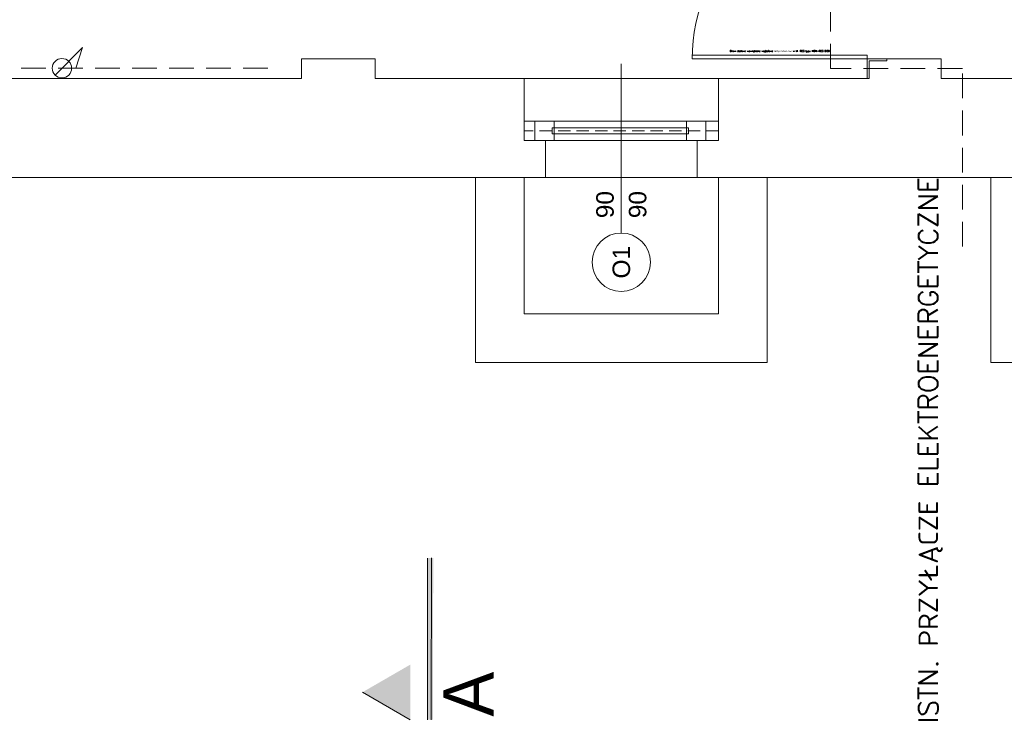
# Model space of a CAD drawing. Header units: millimetres. Extents: x -2274 to 12297, y -16157 to 26321.
# Tile 220 of 256: x -1012 to -506, y -1403 to -1040. Entities that reach past the tile are written whole.
import ezdxf
from ezdxf.enums import TextEntityAlignment as Align

# ---------------------------------------------------------------- set-up
doc = ezdxf.new("R2010")
doc.units = ezdxf.units.MM
doc.linetypes.add('DASHED', pattern=[19.05, 12.7, -6.35])
for name, color, linetype in [('-LI-WIDOK', 2, 'Continuous'), ('-RAMKA', 2, 'Continuous'), ('drzwi łuk', 1, 'Continuous'), ('PROJEKTOWANE', 5, 'Continuous')]:
    doc.layers.add(name, color=color, linetype=linetype)
doc.layers.add('-ŚCIANY NOŚNE', color=4, linetype='Continuous', lineweight=53)
doc.layers.add('CIENKA - KRESKOWANIA', color=254, linetype='Continuous', lineweight=0)
doc.layers.add('GAZ', color=7, linetype='Continuous', lineweight=53, true_color=0xdbdb00)
doc.styles.add('ARIAL', font='arial.ttf', dxfattribs={"height": 0.5})
doc.styles.add('MtXpl_Arial', font='txt', dxfattribs={"height": 0.2})
doc.styles.add('ROMANS', font='romans', dxfattribs={"width": 0.9, "height": 9})
doc.styles.add('SIMPLEX', font='simplex')

msp = doc.modelspace()

# ---------------------------------------------------------------- linework, layer by layer
at = {"layer": '-LI-WIDOK', "color": 253, "lineweight": 13}
for p, q in [((-752.5, -1070), (-652.5, -1070)), ((-663.5, -1121), (-741.5, -1121))]:
    msp.add_line(p, q, dxfattribs=at)
at = {"layer": '-ŚCIANY NOŚNE', "color": 253, "lineweight": 13}
for p, q in [((-993.66, -1068.33), (-979.52, -1054.18)), ((-979.52, -1054.18), (-983.06, -1064.79)), ((-867, -1060), (-867, -1070)), ((-829, -1060), (-867, -1060)), ((-829, -1060), (-829, -1070)), ((-576, -1070), (-576, -1060)), ((-538, -1060), (-576, -1060)), ((-538, -1070), (-538, -1060)), ((-1135.5, -1070), (-867, -1070)), ((-829, -1070), (-752.5, -1070)), ((-752.5, -1070), (-752.5, -1102)), ((-752.5, -1102), (-752.5, -1070)), ((-652.5, -1070), (-576, -1070)), ((-652.5, -1070), (-652.5, -1102)), ((-652.5, -1102), (-652.5, -1070)), ((-538, -1070), (-51, -1070)), ((-741.5, -1102), (-752.5, -1102)), ((-741.5, -1121), (-741.5, -1102)), ((-663.5, -1121), (-663.5, -1102)), ((-663.5, -1102), (-652.5, -1102)), ((-1466, -1121), (-752.5, -1121)), ((-777.5, -1216), (-777.5, -1121)), ((-752.5, -1191), (-752.5, -1121)), ((-752.5, -1121), (-741.5, -1121)), ((-652.5, -1121), (-663.5, -1121)), ((-652.5, -1121), (0, -1121)), ((-652.5, -1121), (-627.5, -1121)), ((-652.5, -1121), (-652.5, -1191)), ((-627.5, -1121), (-627.5, -1216)), ((-512.53, -1121), (-512.53, -1216)), ((-652.5, -1191), (-752.5, -1191)), ((-627.5, -1216), (-777.5, -1216)), ((-512.53, -1216), (-229.96, -1216))]:
    msp.add_line(p, q, dxfattribs=at)
at = {"layer": '-ŚCIANY NOŚNE', "color": 253, "linetype": 'DASHED', "lineweight": 13}
msp.add_line((-1258.83, -1064.79), (-881.91, -1064.79), dxfattribs=at)
at = {"layer": '-ŚCIANY NOŚNE', "color": 253, "lineweight": 13}
msp.add_circle((-990.13, -1064.79), 5, dxfattribs=at)
at = {"layer": 'CIENKA - KRESKOWANIA', "color": 253, "linetype": 'DASHED', "lineweight": 13, "ltscale": 0.5}
for p, q in [((-652.5, -1097), (-752.5, -1097)), ((-663.5, -1102), (-741.5, -1102))]:
    msp.add_line(p, q, dxfattribs=at)
at = {"layer": 'drzwi łuk', "color": 253, "lineweight": 13, "ltscale": 0.5}
for p, q in [((-802.17, -1316.6), (-802.16, -1399.7)), ((-800.22, -1399.64), (-800.12, -1316.53)), ((-811.03, -1399.7), (-835.58, -1385.52))]:
    msp.add_line(p, q, dxfattribs=at)
at = {"layer": 'drzwi łuk', "color": 253, "linetype": 'Continuous', "lineweight": 13, "ltscale": 0.5, "extrusion": (0, 0, -1)}
for points in [[(802.16, -1399.7), (799.22, -1316.6), (802.17, -1316.6)], [(799.22, -1316.6), (802.16, -1399.7), (799.32, -1399.7)], [(811.03, -1371.35), (835.58, -1385.52), (811.03, -1399.7)]]:
    msp.add_solid(points, dxfattribs=at)
at = {"layer": 'GAZ', "color": 253, "linetype": 'DASHED', "lineweight": 13}
for p, q in [((-595, -1065), (-595, -866.53)), ((-527.14, -1065), (-595, -1065)), ((-527.14, -1156.44), (-527.14, -1065))]:
    msp.add_line(p, q, dxfattribs=at)
at = {"layer": 'PROJEKTOWANE', "color": 253, "lineweight": 13}
for p, q in [((-666, -1058), (-666, -1060)), ((-576, -1058), (-666, -1058)), ((-576, -1060), (-576, -1058)), ((-702.5, -1062.5), (-702.5, -1149.5)), ((-666, -1060), (-576, -1060)), ((-566, -1060), (-576, -1060)), ((-576, -1060), (-576, -1070)), ((-575, -1070), (-575, -1061)), ((-575, -1061), (-566, -1061)), ((-566, -1061), (-566, -1060)), ((-576, -1070), (-575, -1070)), ((-752.5, -1102), (-752.5, -1092)), ((-752.5, -1092), (-652.5, -1092)), ((-747, -1092), (-747, -1102)), ((-737, -1092), (-747, -1092)), ((-737, -1102), (-737, -1092)), ((-669, -1092), (-669, -1102)), ((-659, -1092), (-669, -1092)), ((-659, -1102), (-659, -1092)), ((-652.5, -1092), (-652.5, -1102)), ((-738, -1095.5), (-738, -1098.5)), ((-668, -1095.5), (-738, -1095.5)), ((-738, -1098.5), (-668, -1098.5)), ((-668, -1098.5), (-668, -1095.5)), ((-652.5, -1102), (-752.5, -1102)), ((-747, -1102), (-737, -1102)), ((-669, -1102), (-659, -1102))]:
    msp.add_line(p, q, dxfattribs=at)
msp.add_circle((-702.5, -1164.5), 15, dxfattribs=at)
msp.add_arc((-576, -1060), 90, 90, 180, dxfattribs=at)

# ---------------------------------------------------------------- texts
at = {"layer": '-RAMKA', "color": 253, "lineweight": 13, "style": 'MtXpl_Arial'}
msp.add_text('A', height=25.92, rotation=90, dxfattribs=at).set_placement((-768.09, -1398.08))
at = {"layer": 'GAZ', "color": 253, "linetype": 'DASHED', "lineweight": 13, "style": 'SIMPLEX'}
msp.add_text('ISTN. PRZYŁĄCZE ELEKTROENERGETYCZNE', height=10, rotation=90, dxfattribs=at).set_placement((-544.66, -1261.11), align=Align.MIDDLE_CENTER)
at = {"layer": 'PROJEKTOWANE', "color": 253, "lineweight": 13, "style": 'ROMANS'}
msp.add_text('Drzwi stalowe wewnętrzne wejściowe antywłamaniowe w kl. RC3 typu MGN-RC3 EI30', height=0.9, dxfattribs=at).set_placement((-621, -1056), align=Align.MIDDLE_CENTER)
at = {"layer": 'PROJEKTOWANE', "color": 253, "lineweight": 13, "style": 'ARIAL'}
for s, p in [('90', (-710.9, -1134.9)), ('90', (-694.12, -1134.9)), ('O1', (-702.5, -1164.5))]:
    msp.add_text(s, height=9, rotation=90, dxfattribs=at).set_placement(p, align=Align.MIDDLE_CENTER)

doc.saveas('drawing.dxf')
